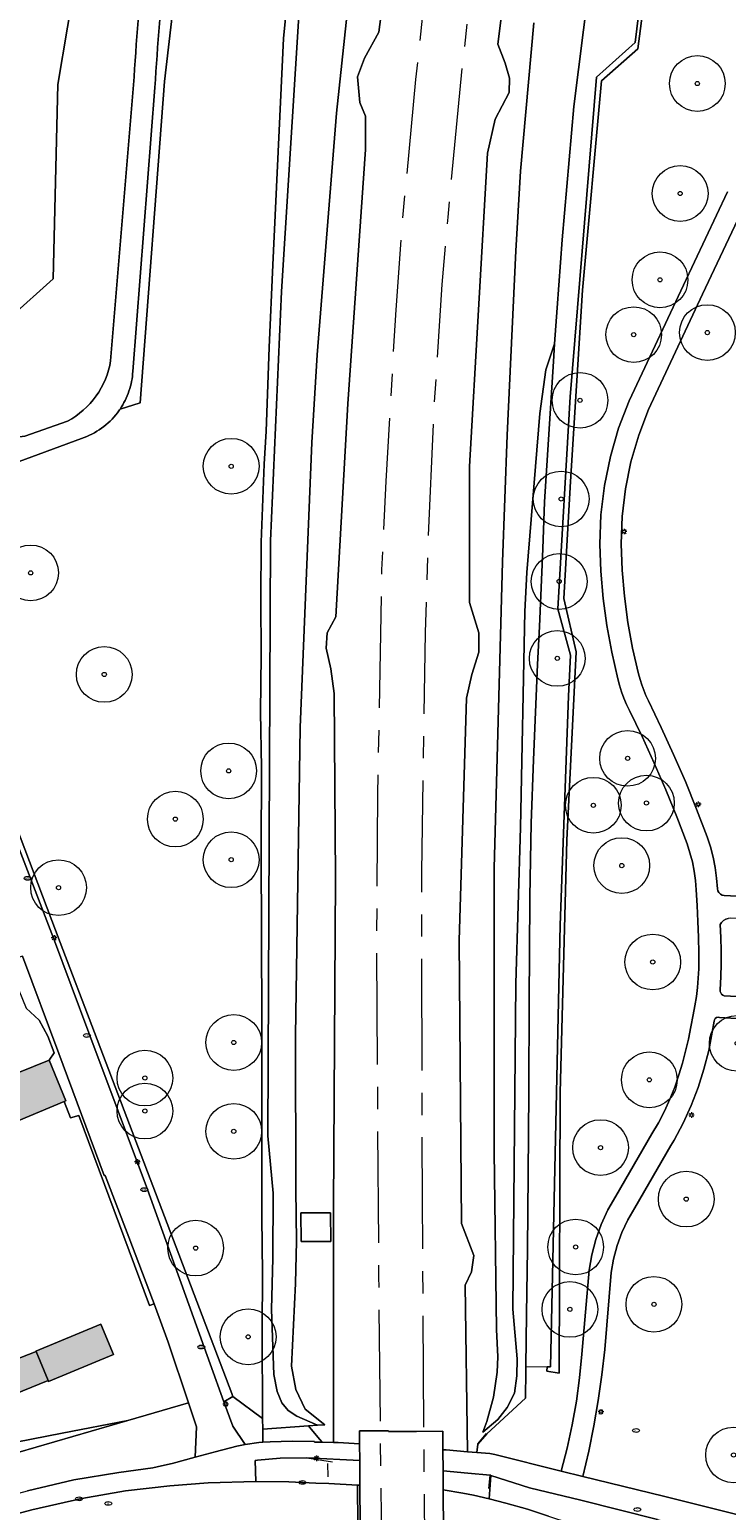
# Model space of a CAD drawing. Header units: metres. Extents: x 187482 to 189800, y 333582 to 335019.
# Tile 17 of 256: x 187607 to 187670, y 333778 to 333911. Entities that reach past the tile are written whole.
import ezdxf
from ezdxf.enums import TextEntityAlignment as Align

# ---------------------------------------------------------------- set-up
doc = ezdxf.new("R2010")
doc.units = ezdxf.units.M
doc.linetypes.add('AM-AS-SO', pattern=[16, 10, -2, 2, -2])
doc.layers.get('0').update_dxf_attribs({"color": 252, "lineweight": 18})
for name, color, linetype, lineweight in [('B-WE-AM-AS_SPOOR_TREIN-G', 252, 'AM-AS-SO', 18), ('B-WE-GR-BEPLANTING_CULTUUR_BODEMBEDEKKER-GV', 252, 'Continuous', 18), ('B-WE-GR-BEPLANTING_CULTUUR_BOSPLANTSOEN-GV', 252, 'Continuous', 18), ('B-WE-GR-BEPLANTING_CULTUUR_HEESTERS-GV', 252, 'Continuous', 18), ('B-WE-GR-BOOM-S', 252, 'Continuous', 18), ('B-WE-GR-GRAS-GV', 252, 'Continuous', 18), ('B-WE-GR-GROENVOORZIENING-GV', 252, 'Continuous', 18), ('B-WE-GR-HAAG-G', 252, 'GR-HAAG1-SO', 18), ('B-WE-GW-TALUD_KRUIN-G', 252, 'Continuous', 18), ('B-WE-IE-MEUBILAIR-S', 252, 'Continuous', 18), ('B-WE-IE-TERREINAFSCHEIDING_KUNSTMATIG_HEKWERK-G', 252, 'IE-TERREINAFSCHEIDING_KUNSTMATIG-SO', 18), ('B-WE-KW-KUNSTWERK_GELUIDSWERING_SCHERM-G', 252, 'Continuous', 18), ('B-WE-OG-BEBOUWING-GV', 252, 'Continuous', 18), ('B-WE-OG-TERREIN_BEGROEID-GV', 252, 'Continuous', 18), ('B-WE-OG-TERREIN_ERF-GV', 252, 'Continuous', 18), ('B-WE-OG-WEG-GV', 252, 'Continuous', 18), ('B-WE-VH-GESLOTENVERHARDING-GV', 252, 'Continuous', 18), ('B-WE-VH-GESLOTENVERHARDING_ASFALT-GV', 252, 'Continuous', 18), ('B-WE-VH-HALFVERHARDING-GV', 252, 'Continuous', 18), ('B-WE-VH-ONVERHARD-GV', 252, 'Continuous', 18), ('B-WE-VH-OPENVERHARDING-GV', 252, 'Continuous', 18), ('B-WE-VH-OPENVERHARDING_BETONSTRAATSTEEN-GV', 252, 'Continuous', 18), ('B-WE-VH-OPENVERHARDING_TEGEL-GV', 252, 'Continuous', 18)]:
    doc.layers.add(name, color=color, linetype=linetype, lineweight=lineweight)
doc.layers.add('B-WE-OG-BEBOUWING-V', color=7, linetype='Continuous', lineweight=18, true_color=0xf0f0f0)
doc.styles.add('NLCS-ISO', font='NLCS-ISO.ttf')
doc.linetypes.add('GR-HAAG1-SO', pattern='A,6,[176,NLCS.SHX,S=0.125,R=0,X=0,Y=0],-2', length=8)
doc.linetypes.add('IE-TERREINAFSCHEIDING_KUNSTMATIG-SO', pattern='A,4,[82,NLCS.SHX,S=0.75,R=90,X=0,Y=0],4,-2', length=10)

# ---------------------------------------------------------------- blocks, each defined once
blk = doc.blocks.new('SIE-MEUBILAIR_PAAL_LICHTMAST-SO')
for points in [[(-0.62, 0), (-1, 0)], [(-0.71, 0.71), (-0.44, 0.44)], [(0, 1), (0, 0.62)], [(0.44, 0.44), (0.71, 0.71)], [(1, 0), (0.62, 0)], [(-0.71, -0.71), (-0.44, -0.44)], [(0, -0.62), (0, -1)], [(0.44, -0.44), (0.71, -0.71)]]:
    blk.add_lwpolyline(points)
blk.add_circle((0, 0), 0.5)
blk = doc.blocks.new('SIE-MEUBILAIR_PUT_KOLK-SO')
blk.add_ellipse((0, 0), major_axis=(1.25, 0), ratio=0.54)
at = {"style": 'NLCS-ISO'}
blk.add_text('klk', height=0.75, dxfattribs=at).set_placement((0.03, 0), align=Align.MIDDLE_CENTER)
blk = doc.blocks.new('SIE-MEUBILAIR_PUT_GASPUT-SO')
blk.add_ellipse((0, 0), major_axis=(1.25, 0), ratio=0.54)
at = {"style": 'NLCS-ISO'}
blk.add_text('gas ', height=0.75, dxfattribs=at).set_placement((0.53, 0.16), align=Align.MIDDLE_CENTER)
blk = doc.blocks.new('SIE-MEUBILAIR_PUT_WATERLEIDINGPUT-SO')
blk.add_ellipse((0, 0), major_axis=(1.25, 0), ratio=0.54)
at = {"style": 'NLCS-ISO'}
blk.add_text('wl', height=0.75, dxfattribs=at).set_placement((-0.14, 0), align=Align.MIDDLE_CENTER)
blk = doc.blocks.new('SIE-MEUBILAIR_PUT_RIOOLPUT-SO')
blk.add_ellipse((0, 0), major_axis=(1.25, 0), ratio=0.54)
at = {"style": 'NLCS-ISO'}
blk.add_text('ri', height=0.75, dxfattribs=at).set_placement((-0.04, 0.07), align=Align.MIDDLE_CENTER)
blk = doc.blocks.new('SGR-BOOM_GBKN-SO')
at = {"color": 0, "linetype": 'ByBlock', "lineweight": 18}
for radius in [2, 0.15]:
    blk.add_circle((0, 0), radius, dxfattribs=at)

msp = doc.modelspace()

# ---------------------------------------------------------------- hatches: boundary and pattern name
at = {"layer": 'B-WE-OG-BEBOUWING-V'}
h = msp.add_hatch(color=256, dxfattribs=at)
h.dxf.hatch_style = 1
h.paths.add_polyline_path([(187610.205, 333815.112), (187610.364, 333815.179), (187608.85, 333818.841), (187603.358, 333816.607), (187604.856, 333812.876)], flags=17)
h = msp.add_hatch(color=256, dxfattribs=at)
h.dxf.hatch_style = 1
h.paths.add_polyline_path([(187608.812, 333790.011), (187614.621, 333792.431), (187613.484, 333795.16), (187607.675, 333792.74), (187607.693, 333792.696), (187608.776, 333790.098)], flags=17)
h = msp.add_hatch(color=256, dxfattribs=at)
h.dxf.hatch_style = 1
h.paths.add_polyline_path([(187597.324, 333788.996), (187593.5, 333787.398), (187593.585, 333787.189), (187585.839, 333784.166), (187588.057, 333778.485), (187588.125, 333778.512), (187593.997, 333780.819), (187595.84, 333781.543), (187595.713, 333781.866), (187598.562, 333783.186), (187597.669, 333785.575), (187608.776, 333790.098), (187607.693, 333792.696), (187600.091, 333789.728), (187597.442, 333788.694)], flags=17)

# ---------------------------------------------------------------- linework, layer by layer
at = {"layer": 'B-WE-AM-AS_SPOOR_TREIN-G', "flags": 128}
for points in [[(187643.617, 333924.219), (187641.724, 333906.791), (187640.513, 333893.943), (187639.938, 333886.125), (187639.054, 333870.758), (187638.678, 333862.809), (187638.307, 333842.654), (187638.214, 333829.218), (187638.404, 333799.388), (187638.686, 333772.218), (187638.64, 333765.4), (187639.412, 333652.995), (187639.739, 333621.568), (187639.667, 333612.356), (187639.768, 333601.215), (187639.965, 333591.072), (187640.001, 333583.97)], [(187647.635, 333923.687), (187645.892, 333907.884), (187644.602, 333894.454), (187644.088, 333888.4), (187643.357, 333877.223), (187642.828, 333865.183), (187642.586, 333857.201), (187642.252, 333835.682), (187642.244, 333827.335), (187642.307, 333806.317), (187642.663, 333754.637), (187642.965, 333731.791), (187643.251, 333692.016), (187643.22, 333680.41), (187643.461, 333655.601), (187643.488, 333635.78), (187643.65, 333626.203), (187643.965, 333587.892), (187643.977, 333583.97)]]:
    msp.add_lwpolyline(points, dxfattribs=at)
at = {"layer": 'B-WE-GR-BEPLANTING_CULTUUR_BODEMBEDEKKER-GV', "flags": 128}
msp.add_lwpolyline([(187628.008, 333786.675), (187625.336, 333788.665), (187624.535, 333788.189), (187625.325, 333786.006), (187626.451, 333784.346), (187627.674, 333784.541), (187628.015, 333784.564), (187628.011, 333785.715)], close=True, dxfattribs=at)
msp.add_lwpolyline([(187663.423, 333777.624), (187656.529, 333779.349), (187651.946, 333780.479), (187648.462, 333781.565), (187648.316, 333779.471), (187649.822, 333779.078), (187651.752, 333778.561), (187653.637, 333777.923), (187655.556, 333777.299), (187657.418, 333776.605), (187659.312, 333775.969), (187661.231, 333775.356), (187664.15, 333774.568), (187667.042, 333773.856), (187669, 333773.333)], dxfattribs=at)
at = {"layer": 'B-WE-GR-BEPLANTING_CULTUUR_BOSPLANTSOEN-GV'}
for points in [[(187616.43, 333906.323, -0.0145175), (187618.54, 333929.332)], [(187613.068, 333878.407, 0.1136899), (187614.372, 333881.555)], [(187610.515, 333876.149, 0.1141305), (187613.068, 333878.407)]]:
    msp.add_lwpolyline(points, format="xyb", dxfattribs=at)
at = {"layer": 'B-WE-GR-BEPLANTING_CULTUUR_BOSPLANTSOEN-GV', "flags": 128}
for points in [[(187612.234, 333921.801), (187609.639, 333906.339), (187609.23, 333888.913), (187605.36, 333885.463), (187604.462, 333885.201), (187600.669, 333882.932), (187591.226, 333877.284), (187592.198, 333874.819), (187592.531, 333874.567), (187592.802, 333874.393)], [(187614.372, 333881.555), (187616.43, 333906.323)], [(187597.445, 333873.625), (187606.665, 333874.816), (187610.515, 333876.149)]]:
    msp.add_lwpolyline(points, dxfattribs=at)
at = {"layer": 'B-WE-GR-BEPLANTING_CULTUUR_HEESTERS-GV', "flags": 128}
msp.add_lwpolyline([(187670.423, 333969.427), (187665.231, 333940.519), (187662.826, 333921.7), (187661.423, 333910.109), (187657.934, 333907.01), (187655.6, 333878.333), (187654.482, 333859.328), (187655.624, 333855.165), (187655.428, 333851.492), (187654.693, 333830.938), (187653.836, 333791.307), (187653.533, 333791.318), (187653.507, 333790.943), (187654.61, 333790.767), (187654.676, 333815.928), (187655.278, 333838.554), (187656.127, 333855.452), (187655.016, 333860.237), (187655.624, 333870.751), (187656.7, 333887.9), (187658.386, 333906.672), (187661.669, 333909.543), (187665.698, 333940.361), (187670.89, 333969.269)], dxfattribs=at)
msp.add_lwpolyline([(187609.861, 333829.384), (187599.561, 333856.486), (187597.282, 333862.483), (187595.864, 333866.453), (187595.353, 333866.289), (187596.671, 333862.348), (187601.003, 333851.17), (187604.966, 333840.906), (187609.246, 333829.764), (187612.423, 333821.285), (187617.67, 333807.236), (187622.067, 333795.007), (187624.535, 333788.189), (187625.336, 333788.665), (187625.239, 333788.921), (187612.927, 333821.318)], close=True, dxfattribs=at)
at = {"layer": 'B-WE-GR-GRAS-GV', "flags": 128}
for points in [[(187635.58, 333912.761), (187634.632, 333903.768), (187632.886, 333882.093), (187632.427, 333874.226), (187631.379, 333848.664), (187630.962, 333821.01), (187630.968, 333807.238), (187631.048, 333802.587), (187630.954, 333798.805), (187630.598, 333791.366), (187630.978, 333789.278), (187631.816, 333787.529), (187633.579, 333786.122), (187632.935, 333786.075), (187632.115, 333786.015), (187632.358, 333785.725), (187633.133, 333784.799), (187633.335, 333784.558), (187634.354, 333784.538), (187634.356, 333789.007), (187634.364, 333805.703), (187634.529, 333835.163), (187634.422, 333851.715), (187634.113, 333853.935), (187633.705, 333855.796), (187633.782, 333857.149), (187634.584, 333858.598), (187635.643, 333877.696), (187637.241, 333900.507), (187637.244, 333903.51), (187636.731, 333904.741), (187636.515, 333907.049), (187637.141, 333908.705), (187638.436, 333911.045), (187640.178, 333924.676)], [(187650.764, 333923.278), (187649.101, 333909.958), (187649.762, 333908.272), (187650.159, 333906.93), (187650.129, 333905.644), (187648.853, 333903.236), (187648.171, 333900.181), (187646.562, 333872.087), (187646.545, 333859.873), (187647.407, 333857.166), (187647.389, 333855.428), (187646.755, 333853.411), (187646.299, 333851.299), (187645.629, 333829.55), (187645.844, 333804.168), (187646.951, 333801.297), (187646.736, 333799.834), (187646.18, 333798.658), (187646.366, 333783.71), (187647.211, 333783.64), (187647.314, 333784.377), (187648.105, 333785.323), (187651.579, 333788.499), (187651.609, 333790.974), (187651.613, 333791.352), (187651.657, 333796.058), (187651.753, 333801.861), (187651.832, 333808.603), (187651.886, 333815.964), (187651.904, 333824.217), (187651.926, 333828.494), (187651.979, 333833.469), (187652.088, 333840.084), (187652.295, 333845.764), (187652.649, 333854.319), (187652.832, 333857.745), (187653.121, 333864.69), (187653.283, 333868.923), (187654.084, 333881.491), (187654.196, 333883.087), (187653.417, 333880.759), (187652.854, 333876.826), (187651.697, 333862.587), (187651.536, 333859.088), (187651.127, 333839.711), (187650.713, 333825.716), (187650.441, 333796.501), (187650.837, 333792.047), (187650.801, 333790.511), (187650.581, 333788.967), (187649.935, 333787.661), (187649.1, 333786.61), (187647.763, 333785.47), (187648.122, 333786.418), (187648.704, 333788.607), (187649.051, 333790.829), (187649.095, 333792.221), (187648.99, 333794.682), (187648.781, 333810.638), (187648.768, 333836.039), (187649.52, 333863.533), (187649.946, 333874.888), (187650.719, 333891.42), (187651.133, 333898.585), (187652.341, 333911.884)], [(187652.341, 333911.884), (187651.133, 333898.585), (187650.719, 333891.42), (187649.946, 333874.888), (187649.52, 333863.533), (187648.768, 333836.039), (187648.781, 333810.638), (187648.99, 333794.682), (187649.095, 333792.221), (187649.051, 333790.829), (187648.704, 333788.607), (187648.122, 333786.418), (187647.763, 333785.47), (187649.1, 333786.61), (187649.935, 333787.661), (187650.581, 333788.967), (187650.801, 333790.511), (187650.837, 333792.047), (187650.441, 333796.501), (187650.713, 333825.716), (187651.127, 333839.711), (187651.536, 333859.088), (187651.697, 333862.587), (187652.854, 333876.826), (187653.417, 333880.759), (187654.196, 333883.087), (187654.422, 333886.314), (187654.866, 333892.429), (187655.92, 333904.379), (187657.192, 333914.614)], [(187630.168, 333913.506), (187629.883, 333910.489), (187628.918, 333890.186), (187628.606, 333882.769), (187628.331, 333875.246), (187628.141, 333872.3), (187627.884, 333865.301), (187627.855, 333860.15), (187627.871, 333855.127), (187627.812, 333850.051), (187627.893, 333845.094), (187627.868, 333837.52), (187627.89, 333829.957), (187627.941, 333822.381), (187627.932, 333814.781), (187627.941, 333804.731), (187627.994, 333799.682), (187627.978, 333794.639), (187628.008, 333786.675), (187628.011, 333785.715), (187632.115, 333786.015), (187632.935, 333786.075), (187631.08, 333786.895), (187630.282, 333787.407), (187629.713, 333788.095), (187629.299, 333789.12), (187629.018, 333790.627), (187628.797, 333796.469), (187628.93, 333801.064), (187628.959, 333806.897), (187628.47, 333812.042), (187628.723, 333865.408), (187629.705, 333887.784), (187631.272, 333912.997)], [(187631.272, 333912.997), (187629.705, 333887.784), (187628.723, 333865.408), (187628.47, 333812.042), (187628.959, 333806.897), (187628.93, 333801.064), (187628.797, 333796.469), (187629.018, 333790.627), (187629.299, 333789.12), (187629.713, 333788.095), (187630.282, 333787.407), (187631.08, 333786.895), (187632.935, 333786.075), (187633.579, 333786.122), (187631.816, 333787.529), (187630.978, 333789.278), (187630.598, 333791.366), (187630.954, 333798.805), (187631.048, 333802.587), (187630.968, 333807.238), (187630.962, 333821.01), (187631.379, 333848.664), (187632.427, 333874.226), (187632.886, 333882.093), (187634.632, 333903.768), (187635.58, 333912.761)]]:
    msp.add_lwpolyline(points, dxfattribs=at)
msp.add_lwpolyline([(187634.091, 333805.143), (187634.109, 333802.556), (187631.451, 333802.565), (187631.434, 333805.126)], close=True, dxfattribs=at)
at = {"layer": 'B-WE-GR-GROENVOORZIENING-GV', "flags": 128}
msp.add_lwpolyline([(187632.643, 333784.62), (187632.646, 333784.568), (187633.335, 333784.558), (187633.133, 333784.799), (187632.358, 333785.725), (187632.115, 333786.015), (187628.011, 333785.715), (187628.015, 333784.564), (187628.669, 333784.607), (187630.655, 333784.643)], close=True, dxfattribs=at)
at = {"layer": 'B-WE-GR-HAAG-G', "ltscale": 0.2, "flags": 128}
msp.add_lwpolyline([(187615.92, 333786.516), (187610.038, 333785.364), (187601.899, 333783.783), (187595.84, 333781.543)], dxfattribs=at)
at = {"layer": 'B-WE-GW-TALUD_KRUIN-G', "flags": 128}
for points in [[(187632.472, 333925.694), (187631.272, 333912.997), (187629.705, 333887.784), (187628.723, 333865.408), (187628.47, 333812.042), (187628.959, 333806.897), (187628.93, 333801.064), (187628.797, 333796.469), (187629.018, 333790.627), (187629.299, 333789.12), (187629.713, 333788.095), (187630.282, 333787.407), (187631.08, 333786.895), (187632.935, 333786.075)], [(187647.763, 333785.47), (187649.1, 333786.61), (187649.935, 333787.661), (187650.581, 333788.967), (187650.801, 333790.511), (187650.837, 333792.047), (187650.441, 333796.501), (187650.713, 333825.716), (187651.127, 333839.711), (187651.536, 333859.088), (187651.697, 333862.587), (187652.854, 333876.826), (187653.417, 333880.759), (187654.196, 333883.087), (187654.422, 333886.314), (187654.866, 333892.429), (187655.92, 333904.379), (187657.192, 333914.614), (187658.391, 333922.279)]]:
    msp.add_lwpolyline(points, dxfattribs=at)
at = {"layer": 'B-WE-IE-TERREINAFSCHEIDING_KUNSTMATIG_HEKWERK-G', "ltscale": 0.2, "flags": 128}
for points in [[(187896.887, 334347.79), (187895.26, 334346.017), (187881.815, 334330.141), (187875.404, 334322.491), (187872.193, 334318.68), (187867.562, 334313.098), (187864.128, 334309.082), (187862.449, 334307.173), (187860.772, 334305.032), (187857.329, 334300.81), (187852.3, 334294.665), (187849.062, 334290.623), (187845.947, 334286.803), (187835.569, 334274.117), (187830.444, 334267.778), (187825.721, 334261.507), (187820.099, 334253.9), (187818.248, 334251.524), (187813.918, 334245.612), (187807.778, 334237.533), (187804.751, 334233.538), (187800.298, 334227.502), (187794.26, 334219.622), (187791.079, 334215.712), (187785.48, 334207.796), (187782.548, 334203.745), (187779.381, 334199.512), (187776.414, 334195.451), (187773.446, 334191.425), (187770.486, 334187.408), (187767.552, 334183.379), (187764.711, 334179.252), (187760.676, 334172.95), (187756.867, 334166.778), (187753.503, 334161.175), (187750.411, 334155.82), (187746.694, 334149.321), (187741.789, 334140.626), (187738.083, 334134.122), (187734.325, 334127.572), (187730.572, 334121.13), (187724.93, 334123.613), (187722.697, 334119.416), (187717.828, 334110.262), (187714.205, 334103.1), (187711.24, 334096.92), (187707.998, 334090.147), (187704.911, 334083.304), (187701.88, 334076.448), (187699.426, 334070.692), (187696.987, 334064.932), (187694.413, 334058.774), (187692.092, 334053.024), (187689.506, 334046.404), (187687.32, 334040.589), (187685.15, 334034.62), (187683.139, 334028.95), (187681.091, 334022.851), (187679.383, 334017.752), (187678.066, 334013.378), (187676.08, 334006.127), (187672.383, 333990.885), (187671.388, 333986.716), (187670.627, 333983.295), (187670.306, 333981.853), (187669.198, 333976.957), (187668.077, 333972.039), (187663.756, 333952.509), (187663.177, 333949.639), (187662.222, 333944.554), (187660.448, 333935.105), (187658.391, 333922.279), (187657.192, 333914.614), (187655.92, 333904.379), (187654.866, 333892.429), (187654.422, 333886.314), (187654.196, 333883.087), (187654.084, 333881.491), (187653.283, 333868.923), (187653.121, 333864.69), (187652.832, 333857.745), (187652.649, 333854.319), (187652.295, 333845.764), (187652.088, 333840.084), (187651.979, 333833.469), (187651.926, 333828.494), (187651.904, 333824.217), (187651.886, 333815.964), (187651.832, 333808.603), (187651.753, 333801.861), (187651.657, 333796.058), (187651.613, 333791.352), (187651.609, 333790.974), (187651.579, 333788.499)], [(187614.174, 334016.819), (187621.46, 334025.376), (187622.446, 334026.549), (187627.42, 334032.457), (187637.252, 334044.018), (187641.544, 334049.037), (187645.29, 334053.435), (187658.366, 334068.798), (187665.014, 334064.103), (187663.114, 334058.678), (187661.551, 334054.484), (187659.527, 334048.881), (187658.125, 334044.863), (187656.593, 334039.948), (187655.445, 334036.273), (187654.129, 334031.977), (187653.046, 334028.304), (187652.271, 334025.596), (187650.386, 334018.616), (187648.942, 334013.128), (187648.106, 334009.54), (187646.357, 334001.835), (187645.172, 333996.862), (187643.763, 333990.652), (187642.397, 333984.65), (187642.265, 333984.068), (187641.184, 333979.056), (187640.645, 333976.561), (187640.044, 333974.155), (187639.5, 333971.719), (187638.373, 333966.825), (187637.301, 333961.858), (187636.811, 333959.388), (187635.97, 333954.429), (187634.744, 333946.955), (187633.55, 333939.681), (187632.709, 333934.536), (187631.868, 333929.514), (187631.493, 333925.824), (187631.464, 333925.546), (187630.168, 333913.506), (187629.883, 333910.489), (187628.918, 333890.186), (187628.606, 333882.769), (187628.331, 333875.246), (187628.141, 333872.3), (187627.884, 333865.301), (187627.855, 333860.15), (187627.871, 333855.127), (187627.812, 333850.051), (187627.893, 333845.094), (187627.868, 333837.52), (187627.89, 333829.957), (187627.941, 333822.381), (187627.932, 333814.781), (187627.941, 333804.731), (187627.994, 333799.682), (187627.978, 333794.639), (187628.008, 333786.675), (187628.011, 333785.715)], [(187617.866, 333796.825), (187611.528, 333813.862), (187610.771, 333813.661), (187610.205, 333815.112)], [(187634.364, 333805.703), (187634.356, 333789.007)], [(187651.613, 333791.352), (187653.836, 333791.307)], [(187648.105, 333785.323), (187651.579, 333788.499)], [(187628.011, 333785.715), (187632.115, 333786.015), (187632.935, 333786.075), (187633.579, 333786.122)], [(187633.133, 333784.799), (187632.358, 333785.725)], [(187647.294, 333784.413), (187648.082, 333785.352)], [(187627.552, 333782.938), (187629.576, 333783.133), (187631.967, 333783.16), (187634.283, 333782.807)], [(187633.881, 333781.446), (187633.856, 333782.651)], [(187648.296, 333780.4), (187648.42, 333781.616)]]:
    msp.add_lwpolyline(points, dxfattribs=at)
at = {"layer": 'B-WE-KW-KUNSTWERK_GELUIDSWERING_SCHERM-G', "flags": 128}
msp.add_lwpolyline([(187662.826, 333921.7), (187661.423, 333910.109), (187657.934, 333907.01), (187655.6, 333878.333), (187654.482, 333859.328), (187655.624, 333855.165), (187655.428, 333851.492), (187654.693, 333830.938), (187653.836, 333791.307)], dxfattribs=at)
at = {"layer": 'B-WE-OG-BEBOUWING-GV', "flags": 128}
for points in [[(187610.205, 333815.112), (187610.364, 333815.179), (187608.85, 333818.841), (187603.358, 333816.607), (187604.856, 333812.876)], [(187608.812, 333790.011), (187614.621, 333792.431), (187613.484, 333795.16), (187607.675, 333792.74), (187607.693, 333792.696), (187608.776, 333790.098)], [(187597.324, 333788.996), (187593.5, 333787.398), (187593.585, 333787.189), (187585.839, 333784.166), (187588.057, 333778.485), (187588.125, 333778.512), (187593.997, 333780.819), (187595.84, 333781.543), (187595.713, 333781.866), (187598.562, 333783.186), (187597.669, 333785.575), (187608.776, 333790.098), (187607.693, 333792.696), (187600.091, 333789.728), (187597.442, 333788.694)]]:
    msp.add_lwpolyline(points, close=True, dxfattribs=at)
at = {"layer": 'B-WE-OG-TERREIN_BEGROEID-GV', "flags": 128}
for points in [[(187670.89, 333969.269), (187665.698, 333940.361), (187661.669, 333909.543), (187658.386, 333906.672), (187656.7, 333887.9), (187655.624, 333870.751), (187655.016, 333860.237), (187656.127, 333855.452), (187655.278, 333838.554), (187654.676, 333815.928), (187654.61, 333790.767), (187653.507, 333790.943), (187653.533, 333791.318), (187653.836, 333791.307), (187654.693, 333830.938), (187655.428, 333851.492), (187655.624, 333855.165), (187654.482, 333859.328), (187655.6, 333878.333), (187657.934, 333907.01), (187661.423, 333910.109), (187662.826, 333921.7), (187665.231, 333940.519), (187670.423, 333969.427)], [(187624.085, 333948.452), (187619.192, 333906.627), (187617.023, 333877.796), (187615.222, 333877.236), (187615.165, 333877.153), (187615.106, 333877.07), (187615.047, 333876.989), (187614.986, 333876.908)], [(187605.36, 333885.463), (187609.23, 333888.913), (187609.639, 333906.339), (187612.234, 333921.801)], [(187657.192, 333914.614), (187655.92, 333904.379), (187654.866, 333892.429), (187654.422, 333886.314), (187654.196, 333883.087), (187654.084, 333881.491), (187653.283, 333868.923), (187653.121, 333864.69), (187652.832, 333857.745), (187652.649, 333854.319), (187652.295, 333845.764), (187652.088, 333840.084), (187651.979, 333833.469), (187651.926, 333828.494), (187651.904, 333824.217), (187651.886, 333815.964), (187651.832, 333808.603), (187651.753, 333801.861), (187651.657, 333796.058), (187651.613, 333791.352), (187651.609, 333790.974), (187651.579, 333788.499), (187648.105, 333785.323), (187647.314, 333784.377), (187647.211, 333783.64), (187648.382, 333783.548), (187648.84, 333783.455), (187654.793, 333781.975), (187655.325, 333784.039), (187655.776, 333786.124), (187656.147, 333788.226), (187656.435, 333790.34), (187656.64, 333792.461), (187657.287, 333799.977), (187657.521, 333801.375), (187657.88, 333802.755), (187658.362, 333804.101), (187658.962, 333805.395), (187659.67, 333806.623), (187662.912, 333812.219), (187663.506, 333813.221), (187664.049, 333814.255), (187664.537, 333815.317), (187664.97, 333816.401), (187665.346, 333817.504), (187665.653, 333818.57), (187665.933, 333819.644), (187666.186, 333820.724), (187666.412, 333821.811), (187666.611, 333822.902), (187666.777, 333823.715), (187666.911, 333824.534), (187667.013, 333825.359), (187667.081, 333826.186), (187667.116, 333827.015), (187667.114, 333828.435), (187667.09, 333829.856), (187667.045, 333831.275), (187666.979, 333832.694), (187666.891, 333834.112), (187666.825, 333834.949), (187666.71, 333835.783), (187666.546, 333836.609), (187666.334, 333837.424), (187666.076, 333838.223), (187665.142, 333840.66), (187664.157, 333843.078), (187663.123, 333845.475), (187662.039, 333847.85), (187660.908, 333850.202), (187660.643, 333850.746), (187660.406, 333851.304), (187660.198, 333851.874), (187660.019, 333852.454), (187659.871, 333853.041), (187659.312, 333855.418), (187658.87, 333857.824), (187658.546, 333860.25), (187658.342, 333862.688), (187658.257, 333865.128), (187658.349, 333867.758), (187658.661, 333870.385), (187659.192, 333872.981), (187659.936, 333875.519), (187660.883, 333877.974), (187665.741, 333888.339), (187669.688, 333896.711)], [(187599.561, 333856.486), (187609.861, 333829.384), (187612.927, 333821.318), (187625.239, 333788.921), (187625.336, 333788.665), (187628.008, 333786.675), (187627.978, 333794.639), (187627.994, 333799.682), (187627.941, 333804.731), (187627.932, 333814.781), (187627.941, 333822.381), (187627.89, 333829.957), (187627.868, 333837.52), (187627.893, 333845.094), (187627.812, 333850.051), (187627.871, 333855.127), (187627.855, 333860.15), (187627.884, 333865.301), (187628.141, 333872.3), (187628.331, 333875.246), (187628.606, 333882.769), (187628.918, 333890.186), (187629.883, 333910.489), (187630.168, 333913.506)], [(187671.407, 333895.88), (187667.469, 333887.527), (187662.624, 333877.189), (187661.737, 333874.887), (187661.041, 333872.507), (187660.544, 333870.072), (187660.252, 333867.61), (187660.166, 333865.144), (187660.248, 333862.791), (187660.446, 333860.441), (187660.759, 333858.102), (187661.187, 333855.783), (187661.727, 333853.492), (187661.853, 333852.99), (187662.004, 333852.495), (187662.182, 333852.007), (187662.384, 333851.53), (187662.611, 333851.065), (187663.763, 333848.672), (187664.865, 333846.255), (187665.918, 333843.816), (187666.92, 333841.356), (187667.87, 333838.876), (187668.164, 333837.969), (187668.405, 333837.044), (187668.591, 333836.105), (187668.723, 333835.159), (187668.798, 333834.208), (187668.836, 333834.033), (187668.926, 333833.866), (187669.063, 333833.728), (187669.23, 333833.638), (187669.405, 333833.599), (187674.547, 333833.346)], [(187611.772, 333874.601), (187598.36, 333869.667)], [(187674.42, 333831.366), (187669.979, 333831.557), (187669.757, 333831.541), (187669.536, 333831.471), (187669.335, 333831.349), (187669.171, 333831.185), (187669.055, 333830.995), (187669.11, 333829.823), (187669.136, 333828.65), (187669.133, 333827.476), (187669.1, 333826.303), (187669.038, 333825.132), (187669.048, 333825.002), (187669.093, 333824.873), (187669.171, 333824.757), (187669.274, 333824.668), (187669.391, 333824.61), (187675.168, 333824.292), (187675.23, 333825.619)], [(187675.076, 333822.294), (187668.98, 333822.662), (187668.855, 333822.678), (187668.72, 333822.648), (187668.601, 333822.567), (187668.523, 333822.452), (187668.493, 333822.33), (187668.009, 333819.704), (187667.586, 333818.031), (187667.062, 333816.381), (187666.442, 333814.764), (187665.726, 333813.189), (187664.921, 333811.662), (187664.625, 333811.186), (187661.379, 333805.583), (187660.756, 333804.509), (187660.228, 333803.377), (187659.802, 333802.201), (187659.484, 333800.993), (187659.276, 333799.769), (187658.696, 333792.89), (187658.437, 333790.591), (187658.112, 333788.299), (187657.719, 333786.017), (187657.261, 333783.748), (187656.737, 333781.495), (187663.946, 333779.724), (187672.808, 333777.52)]]:
    msp.add_lwpolyline(points, dxfattribs=at)
at = {"layer": 'B-WE-OG-TERREIN_BEGROEID-GV'}
for points in [[(187614.986, 333876.908, -0.0742621), (187613.551, 333875.515)], [(187613.551, 333875.515, -0.0740121), (187611.772, 333874.601)]]:
    msp.add_lwpolyline(points, format="xyb", dxfattribs=at)
at = {"layer": 'B-WE-OG-TERREIN_BEGROEID-GV', "flags": 128}
msp.add_lwpolyline([(187615.92, 333786.516), (187602.738, 333782.678), (187603.905, 333779.393), (187606.903, 333780.201), (187611.058, 333781.176), (187615.106, 333781.837), (187618.156, 333782.268), (187618.946, 333782.43), (187619.894, 333782.641), (187621.953, 333783.205), (187622.072, 333785.946), (187621.353, 333788.102)], close=True, dxfattribs=at)
at = {"layer": 'B-WE-OG-TERREIN_ERF-GV', "flags": 128}
for points in [[(187613.89, 333808.483), (187613.805, 333808.473), (187609.741, 333819.414), (187606.456, 333828.171), (187605.101, 333827.694), (187606.796, 333823.482), (187607.969, 333822.403), (187608.745, 333820.99), (187609.311, 333819.492), (187608.85, 333818.841), (187610.364, 333815.179), (187610.205, 333815.112), (187610.771, 333813.661), (187611.528, 333813.862), (187617.866, 333796.825), (187618.27, 333796.978), (187618.128, 333797.361), (187616, 333802.95)], [(187601.231, 333782.015), (187602.47, 333779.007), (187603.905, 333779.393), (187602.738, 333782.678), (187615.92, 333786.516), (187610.038, 333785.364), (187601.899, 333783.783), (187595.84, 333781.543), (187593.997, 333780.819), (187594.723, 333779.484)]]:
    msp.add_lwpolyline(points, close=True, dxfattribs=at)
for points in [[(187603.358, 333816.607), (187608.85, 333818.841), (187609.311, 333819.492), (187608.745, 333820.99), (187607.969, 333822.403), (187606.796, 333823.482)], [(187601.899, 333783.783), (187610.038, 333785.364), (187615.92, 333786.516), (187621.353, 333788.102), (187619.544, 333793.532), (187618.27, 333796.978), (187617.866, 333796.825), (187611.528, 333813.862), (187610.771, 333813.661), (187610.205, 333815.112), (187604.856, 333812.876)], [(187600.091, 333789.728), (187607.693, 333792.696), (187607.675, 333792.74), (187613.484, 333795.16), (187614.621, 333792.431), (187608.812, 333790.011), (187608.776, 333790.098), (187597.669, 333785.575)]]:
    msp.add_lwpolyline(points, dxfattribs=at)
at = {"layer": 'B-WE-OG-WEG-GV', "flags": 128}
for points in [[(187615.222, 333877.236), (187617.023, 333877.796), (187619.192, 333906.627), (187624.085, 333948.452), (187626.159, 333962.251), (187629.936, 333977.639), (187632.215, 333982.566), (187634.615, 333987.528), (187630.876, 333988.911)], [(187618.336, 333906.074), (187616.365, 333880.617)]]:
    msp.add_lwpolyline(points, dxfattribs=at)
at = {"layer": 'B-WE-OG-WEG-GV'}
for points in [[(187620.513, 333929.039, 0.0142391), (187618.336, 333906.074)], [(187616.365, 333880.617, -0.0662305), (187616.02, 333878.85)], [(187616.02, 333878.85, -0.0665705), (187615.222, 333877.236)]]:
    msp.add_lwpolyline(points, format="xyb", dxfattribs=at)
at = {"layer": 'B-WE-VH-GESLOTENVERHARDING-GV', "flags": 128}
msp.add_lwpolyline([(187641.806, 333785.526), (187640.547, 333785.518), (187639.289, 333785.51), (187639.288, 333785.592), (187636.693, 333785.574), (187636.701, 333784.408), (187636.711, 333782.905), (187636.725, 333780.695), (187636.773, 333773.621), (187636.784, 333771.876), (187636.794, 333770.36), (187636.797, 333769.982), (187639.403, 333770), (187639.408, 333769.326), (187640.661, 333769.334), (187641.914, 333769.342), (187644.264, 333769.357), (187644.258, 333770.354), (187644.249, 333771.858), (187644.243, 333772.734), (187644.196, 333780.277), (187644.186, 333781.982), (187644.174, 333783.866), (187644.164, 333785.54)], close=True, dxfattribs=at)
at = {"layer": 'B-WE-VH-GESLOTENVERHARDING_ASFALT-GV', "flags": 128}
for points in [[(187669.688, 333896.711), (187665.741, 333888.339), (187660.883, 333877.974), (187659.936, 333875.519), (187659.192, 333872.981), (187658.661, 333870.385), (187658.349, 333867.758), (187658.257, 333865.128), (187658.342, 333862.688), (187658.546, 333860.25), (187658.87, 333857.824), (187659.312, 333855.418), (187659.871, 333853.041), (187660.019, 333852.454), (187660.198, 333851.874), (187660.406, 333851.304), (187660.643, 333850.746), (187660.908, 333850.202), (187662.039, 333847.85), (187663.123, 333845.475), (187664.157, 333843.078), (187665.142, 333840.66), (187666.076, 333838.223), (187666.334, 333837.424), (187666.546, 333836.609), (187666.71, 333835.783), (187666.825, 333834.949), (187666.891, 333834.112), (187666.979, 333832.694), (187667.045, 333831.275), (187667.09, 333829.856), (187667.114, 333828.435), (187667.116, 333827.015), (187667.081, 333826.186), (187667.013, 333825.359), (187666.911, 333824.534), (187666.777, 333823.715), (187666.611, 333822.902), (187666.412, 333821.811), (187666.186, 333820.724), (187665.933, 333819.644), (187665.653, 333818.57), (187665.346, 333817.504), (187664.97, 333816.401), (187664.537, 333815.317), (187664.049, 333814.255), (187663.506, 333813.221), (187662.912, 333812.219), (187659.67, 333806.623), (187658.962, 333805.395), (187658.362, 333804.101), (187657.88, 333802.755), (187657.521, 333801.375), (187657.287, 333799.977), (187656.64, 333792.461), (187656.435, 333790.34), (187656.147, 333788.226), (187655.776, 333786.124), (187655.325, 333784.039), (187654.793, 333781.975), (187656.737, 333781.495), (187657.261, 333783.748), (187657.719, 333786.017), (187658.112, 333788.299), (187658.437, 333790.591), (187658.696, 333792.89), (187659.276, 333799.769), (187659.484, 333800.993), (187659.802, 333802.201), (187660.228, 333803.377), (187660.756, 333804.509), (187661.379, 333805.583), (187664.625, 333811.186), (187664.921, 333811.662), (187665.726, 333813.189), (187666.442, 333814.764), (187667.062, 333816.381), (187667.586, 333818.031), (187668.009, 333819.704), (187668.493, 333822.33), (187668.523, 333822.452), (187668.601, 333822.567), (187668.72, 333822.648), (187668.855, 333822.678), (187668.98, 333822.662), (187675.076, 333822.294)], [(187674.547, 333833.346), (187669.405, 333833.599), (187669.23, 333833.638), (187669.063, 333833.728), (187668.926, 333833.866), (187668.836, 333834.033), (187668.798, 333834.208), (187668.723, 333835.159), (187668.591, 333836.105), (187668.405, 333837.044), (187668.164, 333837.969), (187667.87, 333838.876), (187666.92, 333841.356), (187665.918, 333843.816), (187664.865, 333846.255), (187663.763, 333848.672), (187662.611, 333851.065), (187662.384, 333851.53), (187662.182, 333852.007), (187662.004, 333852.495), (187661.853, 333852.99), (187661.727, 333853.492), (187661.187, 333855.783), (187660.759, 333858.102), (187660.446, 333860.441), (187660.248, 333862.791), (187660.166, 333865.144), (187660.252, 333867.61), (187660.544, 333870.072), (187661.041, 333872.507), (187661.737, 333874.887), (187662.624, 333877.189), (187667.469, 333887.527), (187671.407, 333895.88)], [(187675.168, 333824.292), (187669.391, 333824.61), (187669.274, 333824.668), (187669.171, 333824.757), (187669.093, 333824.873), (187669.048, 333825.002), (187669.038, 333825.132), (187669.1, 333826.303), (187669.133, 333827.476), (187669.136, 333828.65), (187669.11, 333829.823), (187669.055, 333830.995), (187669.171, 333831.185), (187669.335, 333831.349), (187669.536, 333831.471), (187669.757, 333831.541)], [(187636.572, 333773.643), (187636.525, 333780.707), (187633.942, 333780.855), (187632.787, 333780.87), (187630.359, 333780.991), (187627.385, 333781.034), (187623.131, 333780.911), (187619.686, 333780.652), (187615.718, 333780.187), (187611.792, 333779.51), (187607.302, 333778.484), (187602.592, 333777.229)], [(187653.637, 333777.923), (187651.752, 333778.561), (187649.822, 333779.078), (187648.316, 333779.471), (187646.926, 333779.794), (187645.958, 333780), (187644.196, 333780.277), (187644.243, 333772.734)]]:
    msp.add_lwpolyline(points, dxfattribs=at)
at = {"layer": 'B-WE-VH-HALFVERHARDING-GV', "flags": 128}
msp.add_lwpolyline([(187640.178, 333924.676), (187638.436, 333911.045), (187637.141, 333908.705), (187636.515, 333907.049), (187636.731, 333904.741), (187637.244, 333903.51), (187637.241, 333900.507), (187635.643, 333877.696), (187634.584, 333858.598), (187633.782, 333857.149), (187633.705, 333855.796), (187634.113, 333853.935), (187634.422, 333851.715), (187634.529, 333835.163), (187634.364, 333805.703), (187634.356, 333789.007), (187634.354, 333784.538), (187634.773, 333784.53), (187636.701, 333784.408), (187636.693, 333785.574), (187639.288, 333785.592), (187639.289, 333785.51), (187640.547, 333785.518), (187641.806, 333785.526), (187644.164, 333785.54), (187644.174, 333783.866), (187644.475, 333783.868), (187646.366, 333783.71), (187646.18, 333798.658), (187646.736, 333799.834), (187646.951, 333801.297), (187645.844, 333804.168), (187645.629, 333829.55), (187646.299, 333851.299), (187646.755, 333853.411), (187647.389, 333855.428), (187647.407, 333857.166), (187646.545, 333859.873), (187646.562, 333872.087), (187648.171, 333900.181), (187648.853, 333903.236), (187650.129, 333905.644), (187650.159, 333906.93), (187649.762, 333908.272), (187649.101, 333909.958), (187650.764, 333923.278)], dxfattribs=at)
at = {"layer": 'B-WE-VH-ONVERHARD-GV'}
for points in [[(187618.54, 333929.332, 0.0145175), (187616.43, 333906.323)], [(187618.336, 333906.074, -0.0142391), (187620.513, 333929.039)], [(187614.372, 333881.555, -0.1136899), (187613.068, 333878.407)], [(187616.02, 333878.85, 0.0662305), (187616.365, 333880.617)], [(187613.068, 333878.407, -0.1141305), (187610.515, 333876.149)], [(187615.222, 333877.236, 0.0665705), (187616.02, 333878.85)], [(187613.551, 333875.515, 0.0742621), (187614.986, 333876.908)], [(187611.772, 333874.601, 0.0740121), (187613.551, 333875.515)]]:
    msp.add_lwpolyline(points, format="xyb", dxfattribs=at)
at = {"layer": 'B-WE-VH-ONVERHARD-GV', "flags": 128}
for points in [[(187616.43, 333906.323), (187614.372, 333881.555)], [(187616.365, 333880.617), (187618.336, 333906.074)], [(187614.986, 333876.908), (187615.047, 333876.989), (187615.106, 333877.07), (187615.165, 333877.153), (187615.222, 333877.236)], [(187610.515, 333876.149), (187606.665, 333874.816), (187597.445, 333873.625)], [(187592.802, 333874.393), (187592.531, 333874.567), (187592.198, 333874.819), (187593.933, 333870.416), (187594.13, 333869.946), (187594.676, 333868.312), (187598.36, 333869.667), (187611.772, 333874.601)]]:
    msp.add_lwpolyline(points, dxfattribs=at)
at = {"layer": 'B-WE-VH-OPENVERHARDING-GV', "flags": 128}
msp.add_lwpolyline([(187634.091, 333805.143), (187631.434, 333805.126), (187631.451, 333802.565), (187634.109, 333802.556)], close=True, dxfattribs=at)
at = {"layer": 'B-WE-VH-OPENVERHARDING_BETONSTRAATSTEEN-GV', "flags": 128}
msp.add_lwpolyline([(187606.456, 333828.171), (187609.741, 333819.414), (187613.805, 333808.473), (187613.89, 333808.483), (187616, 333802.95), (187618.128, 333797.361), (187618.27, 333796.978), (187619.544, 333793.532), (187621.353, 333788.102), (187622.072, 333785.946), (187621.953, 333783.205), (187623.759, 333783.697), (187625.7, 333784.214), (187626.451, 333784.346), (187625.325, 333786.006), (187624.535, 333788.189), (187622.067, 333795.007), (187617.67, 333807.236), (187612.423, 333821.285), (187609.246, 333829.764), (187604.966, 333840.906)], dxfattribs=at)
for points in [[(187636.725, 333780.695), (187636.711, 333782.905), (187631.967, 333783.16), (187629.576, 333783.133), (187627.552, 333782.938), (187627.321, 333782.916), (187627.385, 333781.034), (187630.359, 333780.991), (187632.787, 333780.87), (187633.942, 333780.855), (187636.525, 333780.707)], [(187644.196, 333780.277), (187645.958, 333780), (187646.926, 333779.794), (187648.316, 333779.471), (187648.462, 333781.565), (187648.465, 333781.612), (187648.42, 333781.616), (187646.402, 333781.791), (187644.186, 333781.982)], [(187636.773, 333773.621), (187636.725, 333780.695), (187636.525, 333780.707), (187636.572, 333773.643)]]:
    msp.add_lwpolyline(points, close=True, dxfattribs=at)
at = {"layer": 'B-WE-VH-OPENVERHARDING_TEGEL-GV', "flags": 128}
for points in [[(187602.592, 333777.229), (187607.302, 333778.484), (187611.792, 333779.51), (187615.718, 333780.187), (187619.686, 333780.652), (187623.131, 333780.911), (187627.385, 333781.034), (187627.321, 333782.916), (187627.552, 333782.938), (187629.576, 333783.133), (187631.967, 333783.16), (187636.711, 333782.905), (187636.701, 333784.408), (187634.773, 333784.53), (187634.354, 333784.538), (187633.335, 333784.558), (187632.646, 333784.568), (187632.643, 333784.62), (187630.655, 333784.643), (187628.669, 333784.607), (187628.015, 333784.564), (187627.674, 333784.541), (187626.451, 333784.346), (187625.7, 333784.214), (187623.759, 333783.697), (187621.953, 333783.205), (187619.894, 333782.641), (187618.946, 333782.43), (187618.156, 333782.268), (187615.106, 333781.837), (187611.058, 333781.176), (187606.903, 333780.201)], [(187672.756, 333776.493), (187672.806, 333777.483), (187672.808, 333777.52), (187663.946, 333779.724), (187656.737, 333781.495), (187654.793, 333781.975), (187648.84, 333783.455), (187648.382, 333783.548), (187647.211, 333783.64), (187646.366, 333783.71), (187644.475, 333783.868), (187644.174, 333783.866), (187644.186, 333781.982), (187646.402, 333781.791), (187648.42, 333781.616), (187648.465, 333781.612), (187648.462, 333781.565), (187651.946, 333780.479), (187656.529, 333779.349), (187663.423, 333777.624), (187672.532, 333775.356)]]:
    msp.add_lwpolyline(points, dxfattribs=at)

# ---------------------------------------------------------------- block references
at = {"layer": 'B-WE-GR-BOOM-S', "xscale": 1.25, "yscale": 1.25, "zscale": 1.25}
for p in [(187666.993, 333906.436), (187665.454, 333896.571), (187663.644, 333888.826), (187661.284, 333883.91), (187667.892, 333884.096), (187656.47, 333878.02), (187625.186, 333872.103), (187654.78, 333869.17), (187607.198, 333862.539), (187654.6, 333861.77), (187654.43, 333854.87), (187613.801, 333853.431), (187660.738, 333845.903), (187624.958, 333844.778), (187657.666, 333841.694), (187662.428, 333841.893), (187620.177, 333840.452), (187625.186, 333836.809), (187660.216, 333836.284), (187609.702, 333834.304), (187662.993, 333827.634), (187625.414, 333820.414), (187670.569, 333820.339), (187617.444, 333817.226), (187662.686, 333817.066), (187617.444, 333814.266), (187625.414, 333812.444), (187658.312, 333810.983), (187665.995, 333806.366), (187621.998, 333801.97), (187656.08, 333802.069), (187655.561, 333796.474), (187663.101, 333796.928), (187626.708, 333794.012), (187670.244, 333783.413)]:
    msp.add_blockref('SGR-BOOM_GBKN-SO', p, dxfattribs=at)
at = {"layer": 'B-WE-IE-MEUBILAIR-S', "xscale": 0.25, "yscale": 0.25, "zscale": 0.25}
for name, p in [('SIE-MEUBILAIR_PAAL_LICHTMAST-SO', (187660.42, 333866.25)), ('SIE-MEUBILAIR_PAAL_LICHTMAST-SO', (187667.08, 333841.78)), ('SIE-MEUBILAIR_PUT_KOLK-SO', (187606.923, 333835.141)), ('SIE-MEUBILAIR_PAAL_LICHTMAST-SO', (187609.301, 333829.792)), ('SIE-MEUBILAIR_PUT_KOLK-SO', (187612.251, 333821.041)), ('SIE-MEUBILAIR_PAAL_LICHTMAST-SO', (187666.47, 333813.909)), ('SIE-MEUBILAIR_PAAL_LICHTMAST-SO', (187616.77, 333809.696)), ('SIE-MEUBILAIR_PUT_KOLK-SO', (187617.386, 333807.215)), ('SIE-MEUBILAIR_PUT_KOLK-SO', (187622.497, 333793.097)), ('SIE-MEUBILAIR_PAAL_LICHTMAST-SO', (187624.69, 333787.982)), ('SIE-MEUBILAIR_PAAL_LICHTMAST-SO', (187658.35, 333787.284)), ('SIE-MEUBILAIR_PUT_WATERLEIDINGPUT-SO', (187661.497, 333785.61)), ('SIE-MEUBILAIR_PAAL_LICHTMAST-SO', (187632.83, 333783.119)), ('SIE-MEUBILAIR_PUT_KOLK-SO', (187631.572, 333780.952)), ('SIE-MEUBILAIR_PUT_KOLK-SO', (187611.545, 333779.478)), ('SIE-MEUBILAIR_PUT_RIOOLPUT-SO', (187614.157, 333779.069)), ('SIE-MEUBILAIR_PUT_GASPUT-SO', (187661.615, 333778.522))]:
    msp.add_blockref(name, p, dxfattribs=at)

doc.saveas('drawing.dxf')
